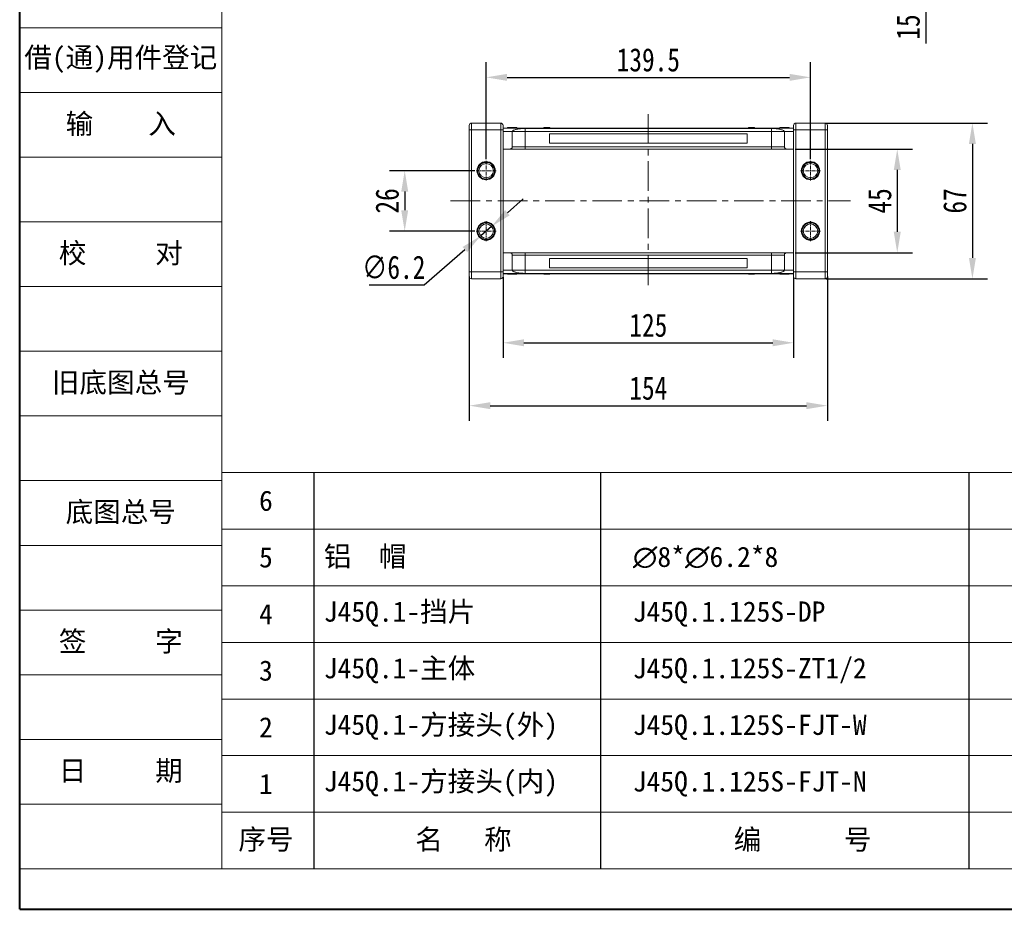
# Model space of a CAD drawing. Header units: millimetres. Extents: x 207 to 1682, y 260 to 1293.
# Tile 1 of 84: x 207 to 631, y 260 to 643. Entities that reach past the tile are written whole.
import ezdxf

# ---------------------------------------------------------------- set-up
doc = ezdxf.new("R2010")
doc.units = ezdxf.units.MM
doc.linetypes.add('CENTER', pattern=[0.6, 0.375, -0.075, 0.075, -0.075])
doc.linetypes.add('CENTERX2', pattern=[20.32, 12.7, -2.54, 2.54, -2.54])
doc.layers.add('标注线', color=7, linetype='Continuous', lineweight=15)
doc.styles.get("Standard").update_dxf_attribs({"font": '仿宋_GB2312.ttf', "width": 0.8})
doc.styles.add('样式 3.5', font='仿宋_GB2312.ttf')
doc.styles.add('样式 6', font='仿宋_GB2312.ttf')
doc.dimstyles.new('ISO-45.1', dxfattribs={"dimtxt": 10, "dimasz": 9, "dimexe": 6.5, "dimexo": 0.625, "dimgap": 2.5, "dimtad": 1, "dimtoh": 1, "dimdsep": 46, "dimtxsty": 'Standard', "dimcen": 2.5, "dimadec": 0, "dimazin": 0, "dimtfac": 1, "dimtmove": 0, "dimatfit": 3, "dimfxl": 0, "dimarcsym": 0})
doc.dimstyles.new('副本 ISO-45.1', dxfattribs={"dimtxt": 10, "dimasz": 9, "dimexe": 6.5, "dimexo": 0.625, "dimgap": 2.5, "dimtad": 1, "dimdsep": 46, "dimtxsty": 'Standard', "dimcen": 2.5, "dimadec": 0, "dimazin": 0, "dimtfac": 1, "dimtmove": 0, "dimatfit": 3, "dimfxl": 0, "dimarcsym": 0})

# ---------------------------------------------------------------- blocks, each defined once
blk = doc.blocks.new('*D2778')
at = {"color": 0, "lineweight": -2}
for p, q in [((408.01, 582.83), (408.01, 624.54)), ((547.51, 582.83), (547.51, 624.54)), ((417.01, 618.04), (538.51, 618.04))]:
    blk.add_line(p, q, dxfattribs=at)
at = {"color": 0, "lineweight": 9}
for points in [[(417.01, 619.54), (417.01, 616.54), (408.01, 618.04)], [(538.51, 619.54), (538.51, 616.54), (547.51, 618.04)]]:
    blk.add_solid(points, dxfattribs=at)
at = {"layer": 'Defpoints', "color": 0, "lineweight": 9}
for p in [(547.51, 618.04), (408.01, 582.21), (547.51, 582.21)]:
    blk.add_point(p, dxfattribs=at)
at = {"color": 0, "lineweight": 9, "insert": (477.76, 625.54), "char_height": 10, "attachment_point": 5}
blk.add_mtext('139.5', dxfattribs=at)
blk = doc.blocks.new('*D2779')
at = {"color": 0, "lineweight": -2}
for p, q in [((403.09, 577.92), (366.48, 577.92)), ((372.98, 568.92), (372.98, 560.92)), ((403.09, 551.92), (366.48, 551.92))]:
    blk.add_line(p, q, dxfattribs=at)
at = {"color": 0, "lineweight": 9}
for points in [[(371.48, 568.92), (374.48, 568.92), (372.98, 577.92)], [(371.48, 560.92), (374.48, 560.92), (372.98, 551.92)]]:
    blk.add_solid(points, dxfattribs=at)
at = {"layer": 'Defpoints', "color": 0, "lineweight": 9}
for p in [(403.72, 577.92), (372.98, 551.92), (403.72, 551.92)]:
    blk.add_point(p, dxfattribs=at)
at = {"color": 0, "lineweight": 9, "insert": (365.48, 564.92), "char_height": 10, "attachment_point": 5, "rotation": 90}
blk.add_mtext('26', dxfattribs=at)
blk = doc.blocks.new('*D2780')
at = {"color": 0, "lineweight": -2}
for p, q in [((540.88, 587.22), (591.32, 587.22)), ((584.82, 578.22), (584.82, 551.62)), ((540.88, 542.62), (591.32, 542.62))]:
    blk.add_line(p, q, dxfattribs=at)
at = {"color": 0, "lineweight": 9}
for points in [[(583.32, 578.22), (586.32, 578.22), (584.82, 587.22)], [(583.32, 551.62), (586.32, 551.62), (584.82, 542.62)]]:
    blk.add_solid(points, dxfattribs=at)
at = {"layer": 'Defpoints', "color": 0, "lineweight": 9}
for p in [(540.26, 587.22), (540.26, 542.62), (584.82, 542.62)]:
    blk.add_point(p, dxfattribs=at)
at = {"color": 0, "lineweight": 9, "insert": (577.32, 564.92), "char_height": 10, "attachment_point": 5, "rotation": 90}
blk.add_mtext('45', dxfattribs=at)
blk = doc.blocks.new('*D2781')
at = {"color": 0, "lineweight": -2}
for p, q in [((554.06, 598.42), (623.64, 598.42)), ((617.14, 589.42), (617.14, 540.42)), ((554.06, 531.42), (623.64, 531.42))]:
    blk.add_line(p, q, dxfattribs=at)
at = {"color": 0, "lineweight": 9}
for points in [[(615.64, 589.42), (618.64, 589.42), (617.14, 598.42)], [(615.64, 540.42), (618.64, 540.42), (617.14, 531.42)]]:
    blk.add_solid(points, dxfattribs=at)
at = {"layer": 'Defpoints', "color": 0, "lineweight": 9}
for p in [(553.44, 598.42), (553.44, 531.42), (617.14, 531.42)]:
    blk.add_point(p, dxfattribs=at)
at = {"color": 0, "lineweight": 9, "insert": (609.64, 564.92), "char_height": 10, "attachment_point": 5, "rotation": 90}
blk.add_mtext('67', dxfattribs=at)
blk = doc.blocks.new('*D2782')
at = {"color": 0, "lineweight": -2}
for p, q in [((415.26, 532.12), (415.26, 497.41)), ((540.26, 532.12), (540.26, 497.41)), ((424.26, 503.91), (531.26, 503.91))]:
    blk.add_line(p, q, dxfattribs=at)
at = {"color": 0, "lineweight": 9}
for points in [[(424.26, 505.41), (424.26, 502.41), (415.26, 503.91)], [(531.26, 505.41), (531.26, 502.41), (540.26, 503.91)]]:
    blk.add_solid(points, dxfattribs=at)
at = {"layer": 'Defpoints', "color": 0, "lineweight": 9}
for p in [(415.26, 532.74), (540.26, 532.74), (540.26, 503.91)]:
    blk.add_point(p, dxfattribs=at)
at = {"color": 0, "lineweight": 9, "insert": (477.76, 511.41), "char_height": 10, "attachment_point": 5}
blk.add_mtext('125', dxfattribs=at)
blk = doc.blocks.new('*D2783')
at = {"color": 0, "lineweight": -2}
for p, q in [((400.76, 532.4), (400.76, 470.36)), ((554.76, 532.4), (554.76, 470.36)), ((409.76, 476.86), (545.76, 476.86))]:
    blk.add_line(p, q, dxfattribs=at)
at = {"color": 0, "lineweight": 9}
for points in [[(409.76, 478.36), (409.76, 475.36), (400.76, 476.86)], [(545.76, 478.36), (545.76, 475.36), (554.76, 476.86)]]:
    blk.add_solid(points, dxfattribs=at)
at = {"layer": 'Defpoints', "color": 0, "lineweight": 9}
for p in [(400.76, 533.03), (554.76, 533.03), (554.76, 476.86)]:
    blk.add_point(p, dxfattribs=at)
at = {"color": 0, "lineweight": 9, "insert": (477.76, 484.36), "char_height": 10, "attachment_point": 5}
blk.add_mtext('154', dxfattribs=at)
blk = doc.blocks.new('*D2785')
at = {"color": 0, "lineweight": -2}
for p, q in [((597.05, 700.14), (597.05, 709.14)), ((552.42, 691.14), (603.55, 691.14)), ((597.05, 691.14), (597.05, 675.64)), ((554.38, 675.64), (603.55, 675.64)), ((597.05, 666.64), (597.05, 632.67))]:
    blk.add_line(p, q, dxfattribs=at)
at = {"color": 0, "lineweight": 9}
for points in [[(595.55, 700.14), (598.55, 700.14), (597.05, 691.14)], [(595.55, 666.64), (598.55, 666.64), (597.05, 675.64)]]:
    blk.add_solid(points, dxfattribs=at)
at = {"layer": 'Defpoints', "color": 0, "lineweight": 9}
for p in [(551.8, 691.14), (553.76, 675.64), (597.05, 675.64)]:
    blk.add_point(p, dxfattribs=at)
at = {"color": 0, "lineweight": 9, "insert": (589.55, 645.15), "char_height": 10, "attachment_point": 5, "rotation": 90}
blk.add_mtext('15.5', dxfattribs=at)
blk = doc.blocks.new('*D2798')
at = {"color": 0, "lineweight": -2}
for p, q in [((417.15, 559.84), (423.95, 565.74)), ((410.35, 553.95), (405.67, 549.89)), ((381.36, 528.81), (398.87, 543.99)), ((357.66, 528.81), (381.36, 528.81))]:
    blk.add_line(p, q, dxfattribs=at)
at = {"color": 0, "lineweight": 9}
for points in [[(416.17, 560.98), (418.13, 558.71), (410.35, 553.95)], [(397.88, 545.13), (399.85, 542.86), (405.67, 549.89)]]:
    blk.add_solid(points, dxfattribs=at)
at = {"layer": 'Defpoints', "color": 0, "lineweight": 9}
for p in [(410.35, 553.95), (405.67, 549.89)]:
    blk.add_point(p, dxfattribs=at)
at = {"color": 0, "lineweight": 9, "insert": (368.26, 536.31), "char_height": 10, "attachment_point": 5}
blk.add_mtext('∅6.2', dxfattribs=at)

msp = doc.modelspace()

# ---------------------------------------------------------------- linework, layer by layer
at = {"color": 7, "lineweight": 40}
for q in [(207.39, 1293.287), (1668.218, 260.273)]:
    msp.add_line((207.39, 260.273), q, dxfattribs=at)
at = {"color": 7, "lineweight": 13}
for q in [(294.344, 1275.896), (1024.758, 277.664)]:
    msp.add_line((294.344, 277.664), q, dxfattribs=at)
at = {"color": 7, "lineweight": 15}
for p, q in [((207.39, 639.392), (294.344, 639.392)), ((207.39, 611.567), (294.344, 611.567)), ((207.39, 583.742), (294.344, 583.742)), ((207.39, 555.916), (294.344, 555.916)), ((207.39, 528.091), (294.344, 528.091)), ((207.39, 500.266), (294.344, 500.266)), ((207.39, 472.441), (294.344, 472.441)), ((294.344, 448.093), (871.667, 448.093)), ((207.39, 444.615), (294.344, 444.615)), ((294.344, 423.746), (871.667, 423.746)), ((207.39, 416.79), (294.344, 416.79)), ((294.344, 399.399), (871.667, 399.399)), ((207.39, 388.965), (294.344, 388.965)), ((294.344, 375.052), (871.667, 375.052)), ((207.39, 361.139), (294.344, 361.139)), ((294.344, 350.705), (871.667, 350.705)), ((207.39, 333.314), (294.344, 333.314)), ((294.344, 326.358), (871.667, 326.358)), ((207.39, 305.489), (294.344, 305.489)), ((294.344, 302.011), (1024.758, 302.011)), ((207.39, 277.664), (294.344, 277.664))]:
    msp.add_line(p, q, dxfattribs=at)
at = {"color": 1, "linetype": 'CENTERX2', "lineweight": 13}
for p, q in [((477.758, 602.282), (477.758, 527.553)), ((392.718, 564.918), (564.699, 564.918))]:
    msp.add_line(p, q, dxfattribs=at)
at = {"color": 7, "linetype": 'Continuous', "lineweight": 15}
for p, q in [((401.758, 598.418), (401.758, 595.418)), ((414.258, 598.418), (401.758, 598.418)), ((414.258, 598.418), (414.258, 595.418)), ((541.258, 595.418), (541.258, 598.418)), ((553.758, 598.418), (541.258, 598.418)), ((553.758, 595.418), (553.758, 598.418)), ((401.758, 595.418), (400.758, 595.418)), ((400.758, 595.418), (400.758, 534.418)), ((401.758, 534.418), (401.758, 595.418)), ((401.758, 595.418), (414.258, 595.418)), ((415.258, 595.418), (414.258, 595.418)), ((414.258, 595.418), (414.258, 534.418)), ((477.758, 596.218), (415.258, 596.218)), ((415.258, 596.173), (477.758, 596.173)), ((415.258, 595.418), (415.258, 534.418)), ((419.258, 594.718), (415.258, 594.718)), ((417.207, 596.418), (417.207, 596.218)), ((417.613, 596.418), (417.613, 596.218)), ((419.231, 596.418), (419.231, 596.218)), ((419.258, 594.718), (424.758, 594.718)), ((419.258, 594.718), (419.258, 588.218)), ((420.847, 596.418), (420.847, 596.218)), ((421.258, 596.418), (421.258, 596.218)), ((477.758, 596.086), (424.758, 596.086)), ((424.758, 596.086), (424.758, 594.718)), ((424.758, 594.718), (424.758, 588.218)), ((424.758, 594.718), (477.758, 594.718)), ((432.775, 596.218), (432.775, 596.418)), ((432.775, 596.418), (433.002, 596.418)), ((433.002, 596.418), (433.002, 596.218)), ((433.015, 596.418), (433.002, 596.418)), ((433.015, 596.218), (433.015, 596.418)), ((433.015, 596.418), (433.12, 596.418)), ((433.12, 596.218), (433.12, 596.418)), ((433.12, 596.418), (433.601, 596.418)), ((433.601, 596.418), (433.601, 596.218)), ((433.81, 596.418), (433.601, 596.418)), ((433.81, 596.218), (433.81, 596.418)), ((433.81, 596.418), (435.189, 596.418)), ((435.189, 596.418), (435.189, 596.218)), ((435.328, 596.418), (435.189, 596.418)), ((477.758, 593.718), (435.258, 593.718)), ((435.258, 593.718), (435.258, 589.718)), ((435.328, 596.218), (435.328, 596.418)), ((540.258, 596.218), (477.758, 596.218)), ((477.758, 596.173), (540.258, 596.173)), ((530.758, 596.086), (477.758, 596.086)), ((477.758, 594.718), (530.758, 594.718)), ((520.258, 593.718), (477.758, 593.718)), ((520.258, 589.718), (520.258, 593.718)), ((520.802, 596.418), (520.802, 596.218)), ((520.806, 596.418), (520.802, 596.418)), ((520.806, 596.218), (520.806, 596.418)), ((520.806, 596.418), (521.287, 596.418)), ((521.287, 596.218), (521.287, 596.418)), ((521.547, 596.418), (521.287, 596.418)), ((521.547, 596.418), (521.547, 596.218)), ((521.618, 596.418), (521.547, 596.418)), ((521.618, 596.218), (521.618, 596.418)), ((521.618, 596.418), (522.063, 596.418)), ((522.063, 596.218), (522.063, 596.418)), ((522.063, 596.418), (522.781, 596.418)), ((522.781, 596.218), (522.781, 596.418)), ((522.781, 596.418), (523.131, 596.418)), ((523.131, 596.418), (523.131, 596.218)), ((523.237, 596.418), (523.131, 596.418)), ((523.237, 596.218), (523.237, 596.418)), ((523.237, 596.418), (523.355, 596.418)), ((523.355, 596.218), (523.355, 596.418)), ((530.758, 594.718), (530.758, 596.086)), ((530.758, 594.718), (536.258, 594.718)), ((530.758, 588.218), (530.758, 594.718)), ((534.258, 596.418), (534.258, 596.218)), ((536.258, 594.718), (540.258, 594.718)), ((536.258, 588.218), (536.258, 594.718)), ((536.312, 596.218), (536.312, 596.418)), ((538.309, 596.418), (538.309, 596.218)), ((540.258, 595.418), (541.258, 595.418)), ((540.258, 534.418), (540.258, 595.418)), ((541.258, 595.418), (553.758, 595.418)), ((541.258, 534.418), (541.258, 595.418)), ((553.758, 595.418), (554.758, 595.418)), ((553.758, 595.418), (553.758, 534.418)), ((554.758, 534.418), (554.758, 595.418)), ((435.258, 589.718), (477.758, 589.718)), ((477.758, 589.718), (520.258, 589.718)), ((415.258, 587.218), (418.258, 587.218)), ((424.758, 588.218), (419.258, 588.218)), ((424.758, 588.218), (424.758, 587.218)), ((477.758, 588.218), (424.758, 588.218)), ((424.758, 587.218), (477.758, 587.218)), ((530.758, 588.218), (477.758, 588.218)), ((477.758, 587.218), (530.758, 587.218)), ((536.258, 588.218), (530.758, 588.218)), ((530.758, 588.218), (530.758, 587.218)), ((537.258, 587.218), (540.258, 587.218)), ((418.258, 542.618), (415.258, 542.618)), ((424.758, 542.618), (424.758, 541.618)), ((477.758, 542.618), (424.758, 542.618)), ((530.758, 542.618), (477.758, 542.618)), ((530.758, 541.618), (530.758, 542.618)), ((537.258, 542.618), (540.258, 542.618)), ((419.258, 541.618), (419.258, 535.118)), ((419.258, 541.618), (424.758, 541.618)), ((424.758, 541.618), (424.758, 535.118)), ((424.758, 541.618), (477.758, 541.618)), ((477.758, 540.118), (435.258, 540.118)), ((435.258, 540.118), (435.258, 536.118)), ((477.758, 541.618), (530.758, 541.618)), ((520.258, 540.118), (477.758, 540.118)), ((520.258, 536.118), (520.258, 540.118)), ((530.758, 541.618), (536.258, 541.618)), ((530.758, 535.118), (530.758, 541.618)), ((536.258, 535.118), (536.258, 541.618)), ((401.758, 534.418), (400.758, 534.418)), ((401.758, 534.418), (401.758, 531.418)), ((414.258, 534.418), (401.758, 534.418)), ((414.258, 534.418), (414.258, 531.418)), ((415.258, 534.418), (414.258, 534.418)), ((415.258, 535.118), (419.258, 535.118)), ((477.758, 533.662), (415.258, 533.662)), ((415.258, 533.618), (477.758, 533.618)), ((417.207, 533.418), (417.207, 533.618)), ((419.204, 533.618), (419.204, 533.418)), ((424.758, 535.118), (419.258, 535.118)), ((421.258, 533.418), (421.258, 533.618)), ((424.758, 535.118), (424.758, 533.749)), ((477.758, 535.118), (424.758, 535.118)), ((424.758, 533.749), (477.758, 533.749)), ((432.775, 533.618), (432.775, 533.418)), ((432.893, 533.618), (432.893, 533.418)), ((432.999, 533.418), (432.999, 533.618)), ((433.35, 533.618), (433.35, 533.418)), ((434.068, 533.618), (434.068, 533.418)), ((434.513, 533.618), (434.513, 533.418)), ((434.583, 533.418), (434.583, 533.618)), ((434.843, 533.618), (434.843, 533.418)), ((435.258, 536.118), (477.758, 536.118)), ((435.325, 533.618), (435.325, 533.418)), ((435.328, 533.418), (435.328, 533.618)), ((477.758, 536.118), (520.258, 536.118)), ((530.758, 535.118), (477.758, 535.118)), ((477.758, 533.749), (530.758, 533.749)), ((540.258, 533.662), (477.758, 533.662)), ((477.758, 533.618), (540.258, 533.618)), ((520.802, 533.618), (520.802, 533.418)), ((520.942, 533.418), (520.942, 533.618)), ((522.321, 533.618), (522.321, 533.418)), ((522.53, 533.418), (522.53, 533.618)), ((523.011, 533.618), (523.011, 533.418)), ((523.116, 533.618), (523.116, 533.418)), ((523.128, 533.418), (523.128, 533.618)), ((523.355, 533.618), (523.355, 533.418)), ((530.758, 535.118), (530.758, 533.749)), ((536.258, 535.118), (530.758, 535.118)), ((534.258, 533.418), (534.258, 533.618)), ((534.669, 533.418), (534.669, 533.618)), ((540.258, 535.118), (536.258, 535.118)), ((536.285, 533.418), (536.285, 533.618)), ((537.903, 533.418), (537.903, 533.618)), ((538.309, 533.418), (538.309, 533.618)), ((540.258, 534.418), (541.258, 534.418)), ((541.258, 531.418), (541.258, 534.418)), ((553.758, 534.418), (541.258, 534.418)), ((553.758, 531.418), (553.758, 534.418)), ((553.758, 534.418), (554.758, 534.418)), ((401.758, 531.418), (414.258, 531.418)), ((432.893, 533.418), (432.775, 533.418)), ((432.893, 533.418), (432.999, 533.418)), ((433.35, 533.418), (432.999, 533.418)), ((434.068, 533.418), (433.35, 533.418)), ((434.513, 533.418), (434.068, 533.418)), ((434.513, 533.418), (434.583, 533.418)), ((434.583, 533.418), (434.843, 533.418)), ((435.325, 533.418), (434.843, 533.418)), ((435.325, 533.418), (435.328, 533.418)), ((520.802, 533.418), (520.942, 533.418)), ((522.321, 533.418), (520.942, 533.418)), ((522.321, 533.418), (522.53, 533.418)), ((523.011, 533.418), (522.53, 533.418)), ((523.116, 533.418), (523.011, 533.418)), ((523.116, 533.418), (523.128, 533.418)), ((523.355, 533.418), (523.128, 533.418)), ((541.258, 531.418), (553.758, 531.418))]:
    msp.add_line(p, q, dxfattribs=at)
at = {"color": 1, "linetype": 'CENTER', "lineweight": 9, "ltscale": 3.9624}
for p, q in [((408.008, 573.628), (408.008, 582.208)), ((547.508, 573.628), (547.508, 582.208)), ((403.718, 577.918), (412.298, 577.918)), ((543.218, 577.918), (551.798, 577.918)), ((408.008, 547.628), (408.008, 556.208)), ((547.508, 547.628), (547.508, 556.208)), ((403.718, 551.918), (412.298, 551.918)), ((543.218, 551.918), (551.798, 551.918))]:
    msp.add_line(p, q, dxfattribs=at)
at = {"color": 7}
for p, q in [((333.944, 448.093), (333.944, 277.664)), ((457.183, 448.093), (457.183, 277.664)), ((615.714, 277.664), (615.714, 448.093))]:
    msp.add_line(p, q, dxfattribs=at)
at = {"color": 7, "linetype": 'Continuous', "lineweight": 15}
for centre, radius in [((408.008, 577.918), 3.9), ((408.008, 577.918), 3.1), ((547.508, 577.918), 3.9), ((547.508, 577.918), 3.1), ((408.008, 551.918), 3.9), ((408.008, 551.918), 3.1), ((547.508, 551.918), 3.9), ((547.508, 551.918), 3.1)]:
    msp.add_circle(centre, radius, dxfattribs=at)
for centre, start, end in [((401.758, 597.418), 90, 180), ((414.258, 597.418), 0, 90), ((541.258, 597.418), 90, 180), ((553.758, 597.418), 0, 90), ((401.758, 532.418), 180, 270), ((414.258, 532.418), 270, 0), ((541.258, 532.418), 180, 270), ((553.758, 532.418), 270, 0)]:
    msp.add_arc(centre, 1, start, end, dxfattribs=at)
for points, knots in [([(400.758, 597.418), (400.758, 597.391), (400.758, 597.349), (400.758, 597.1), (400.758, 596.842), (400.758, 596.524), (400.758, 596.057), (400.758, 595.669), (400.758, 595.418)], [0, 0, 0, 0, 0.23944295, 0.36980709, 0.50000008, 0.63036414, 0.76055705, 1, 1, 1, 1]), ([(415.258, 597.418), (415.258, 597.391), (415.258, 597.349), (415.258, 597.1), (415.258, 596.842), (415.258, 596.524), (415.258, 596.058), (415.258, 595.669), (415.258, 595.418)], [0, 0, 0, 0, 0.2394429, 0.3696359, 0.4999999, 0.6301929, 0.7605571, 1, 1, 1, 1]), ([(540.258, 595.418), (540.258, 595.669), (540.258, 596.057), (540.258, 596.524), (540.258, 596.842), (540.258, 597.1), (540.258, 597.349), (540.258, 597.391), (540.258, 597.418)], [0, 0, 0, 0, 0.2394429, 0.3696359, 0.4999999, 0.6301929, 0.7605571, 1, 1, 1, 1]), ([(554.758, 595.418), (554.758, 595.669), (554.758, 596.058), (554.758, 596.524), (554.758, 596.842), (554.758, 597.1), (554.758, 597.349), (554.758, 597.391), (554.758, 597.418)], [0, 0, 0, 0, 0.2394429, 0.3698071, 0.5000001, 0.6303641, 0.7605571, 1, 1, 1, 1]), ([(417.613, 596.418), (417.563, 596.418), (417.461, 596.418), (417.345, 596.418), (417.262, 596.418), (417.224, 596.418), (417.209, 596.418), (417.208, 596.418), (417.207, 596.418)], [0, 0, 0, 0, 0.1937693, 0.3935642, 0.587886, 0.7891312, 0.8942826, 1, 1, 1, 1]), ([(419.231, 596.418), (419.097, 596.418), (418.794, 596.418), (418.274, 596.418), (417.852, 596.418), (417.643, 596.418), (417.613, 596.418)], [0, 0, 0, 0, 0.2366286, 0.5373614, 0.9329864, 1, 1, 1, 1]), ([(420.847, 596.418), (420.793, 596.418), (420.683, 596.418), (420.451, 596.418), (420.156, 596.418), (419.825, 596.418), (419.515, 596.418), (419.326, 596.418), (419.231, 596.418)], [0, 0, 0, 0, 0.118432, 0.2393289, 0.4494336, 0.6641784, 0.8318201, 1, 1, 1, 1]), ([(424.758, 596.086), (424.367, 596.077), (423.67, 596.061), (422.751, 595.973), (421.966, 595.87), (421.254, 595.74), (420.59, 595.581), (420.02, 595.392), (419.584, 595.177), (419.31, 594.95), (419.275, 594.795), (419.258, 594.718)], [0, 0, 0, 0, 0.1253767, 0.2231439, 0.3210442, 0.4226148, 0.5242047, 0.6437825, 0.7633681, 0.8816833, 1, 1, 1, 1]), ([(421.258, 596.418), (421.256, 596.418), (421.251, 596.418), (421.207, 596.418), (421.13, 596.418), (421.031, 596.418), (420.933, 596.418), (420.876, 596.418), (420.847, 596.418)], [0, 0, 0, 0, 0.1926273, 0.3886837, 0.5820134, 0.7832006, 0.8910383, 1, 1, 1, 1]), ([(536.258, 594.718), (536.239, 594.799), (536.2, 594.962), (535.897, 595.2), (535.419, 595.423), (534.768, 595.626), (533.962, 595.802), (533.135, 595.93), (532.347, 596.014), (531.596, 596.072), (531.052, 596.081), (530.758, 596.086)], [0, 0, 0, 0, 0.1245955, 0.2491892, 0.3738223, 0.4984451, 0.6220504, 0.7455895, 0.8257011, 0.9057067, 1, 1, 1, 1]), ([(536.312, 596.418), (536.179, 596.418), (535.777, 596.418), (535.221, 596.418), (534.713, 596.418), (534.41, 596.418), (534.272, 596.418), (534.262, 596.418), (534.258, 596.418)], [0, 0, 0, 0, 0.1423372, 0.4291269, 0.5899433, 0.7512055, 0.9098946, 1, 1, 1, 1]), ([(538.309, 596.418), (538.299, 596.418), (538.278, 596.418), (538.075, 596.418), (537.77, 596.418), (537.235, 596.418), (536.726, 596.418), (536.371, 596.418), (536.312, 596.418)], [0, 0, 0, 0, 0.148288, 0.2977445, 0.4437132, 0.6077915, 0.9347078, 1, 1, 1, 1]), ([(419.258, 588.218), (419.247, 588.105), (419.225, 587.88), (419.052, 587.581), (418.799, 587.355), (418.518, 587.235), (418.332, 587.223), (418.258, 587.218)], [0, 0, 0, 0, 0.2146939, 0.4293877, 0.6440816, 0.8587754, 1, 1, 1, 1]), ([(418.258, 587.218), (418.279, 587.218), (418.323, 587.218), (418.684, 587.218), (419.284, 587.218), (420.129, 587.218), (420.998, 587.218), (421.763, 587.218), (422.544, 587.218), (423.545, 587.218), (424.362, 587.218), (424.758, 587.218)], [0, 0, 0, 0, 0.11649679, 0.2399717, 0.36857994, 0.49991744, 0.63125493, 0.69561579, 0.7600283, 0.88350321, 1, 1, 1, 1]), ([(530.758, 587.218), (531.154, 587.218), (531.971, 587.218), (533.183, 587.218), (534.347, 587.218), (535.387, 587.218), (536.093, 587.218), (536.54, 587.218), (536.894, 587.218), (537.194, 587.218), (537.237, 587.218), (537.258, 587.218)], [0, 0, 0, 0, 0.1164968, 0.2399717, 0.3685799, 0.4999174, 0.6312549, 0.6956158, 0.7600283, 0.8835032, 1, 1, 1, 1]), ([(537.258, 587.218), (537.146, 587.229), (536.921, 587.251), (536.621, 587.423), (536.395, 587.677), (536.275, 587.958), (536.263, 588.144), (536.258, 588.218)], [0, 0, 0, 0, 0.21469386, 0.42938772, 0.64408158, 0.85877544, 1, 1, 1, 1]), ([(404.408, 577.918), (404.42, 578.144), (404.444, 578.596), (404.648, 579.268), (404.976, 579.909), (405.445, 580.48), (405.921, 580.871), (406.345, 581.118), (406.774, 581.313), (407.329, 581.476), (408.008, 581.539), (408.687, 581.476), (409.359, 581.279), (409.999, 580.949), (410.571, 580.481), (410.961, 580.004), (411.208, 579.581), (411.403, 579.152), (411.572, 578.596), (411.596, 578.144), (411.608, 577.918)], [0, 0, 0, 0, 0.05998, 0.1199831, 0.1849463, 0.249957, 0.3149202, 0.3472901, 0.3800161, 0.4399843, 0.4999996, 0.5599679, 0.6199831, 0.6849463, 0.749957, 0.8149202, 0.8472901, 0.8800161, 0.9399965, 1, 1, 1, 1]), ([(543.908, 577.918), (543.92, 578.144), (543.944, 578.596), (544.148, 579.268), (544.476, 579.909), (544.945, 580.48), (545.421, 580.871), (545.845, 581.118), (546.274, 581.313), (546.829, 581.476), (547.508, 581.539), (548.187, 581.476), (548.859, 581.279), (549.499, 580.949), (550.071, 580.481), (550.461, 580.004), (550.708, 579.581), (550.903, 579.152), (551.072, 578.596), (551.096, 578.144), (551.108, 577.918)], [0, 0, 0, 0, 0.05998, 0.1199831, 0.1849463, 0.249957, 0.3149202, 0.3472901, 0.3800161, 0.4399843, 0.4999996, 0.5599679, 0.6199831, 0.6849463, 0.749957, 0.8149202, 0.8472901, 0.8800161, 0.9399965, 1, 1, 1, 1]), ([(411.608, 577.918), (411.596, 577.692), (411.572, 577.239), (411.368, 576.567), (411.04, 575.927), (410.571, 575.355), (410.095, 574.965), (409.671, 574.717), (409.242, 574.522), (408.687, 574.359), (408.008, 574.297), (407.329, 574.359), (406.657, 574.556), (406.017, 574.886), (405.445, 575.355), (405.055, 575.831), (404.808, 576.254), (404.613, 576.684), (404.444, 577.239), (404.42, 577.691), (404.408, 577.918)], [0, 0, 0, 0, 0.05998, 0.1199831, 0.1849463, 0.249957, 0.3149202, 0.3472901, 0.3800161, 0.4399843, 0.4999996, 0.5599679, 0.6199831, 0.6849463, 0.749957, 0.8149202, 0.8472901, 0.8800161, 0.9399965, 1, 1, 1, 1]), ([(551.108, 577.918), (551.096, 577.692), (551.072, 577.239), (550.868, 576.567), (550.54, 575.927), (550.071, 575.355), (549.595, 574.965), (549.171, 574.717), (548.742, 574.522), (548.187, 574.359), (547.508, 574.297), (546.829, 574.359), (546.157, 574.556), (545.517, 574.886), (544.945, 575.355), (544.555, 575.831), (544.308, 576.254), (544.113, 576.684), (543.944, 577.239), (543.92, 577.691), (543.908, 577.918)], [0, 0, 0, 0, 0.05998, 0.1199831, 0.1849463, 0.249957, 0.3149202, 0.3472901, 0.3800161, 0.4399843, 0.4999996, 0.5599679, 0.6199831, 0.6849463, 0.749957, 0.8149202, 0.8472901, 0.8800161, 0.9399965, 1, 1, 1, 1]), ([(404.408, 551.918), (404.42, 552.144), (404.444, 552.596), (404.648, 553.268), (404.976, 553.909), (405.445, 554.48), (405.921, 554.871), (406.345, 555.118), (406.774, 555.313), (407.329, 555.476), (408.008, 555.539), (408.687, 555.476), (409.359, 555.279), (409.999, 554.949), (410.571, 554.481), (410.961, 554.004), (411.208, 553.581), (411.403, 553.152), (411.572, 552.596), (411.596, 552.144), (411.608, 551.918)], [0, 0, 0, 0, 0.05998, 0.1199831, 0.1849463, 0.249957, 0.3149202, 0.3472901, 0.3800161, 0.4399843, 0.4999996, 0.5599679, 0.6199831, 0.6849463, 0.749957, 0.8149202, 0.8472901, 0.8800161, 0.9399965, 1, 1, 1, 1]), ([(543.908, 551.918), (543.92, 552.144), (543.944, 552.596), (544.148, 553.268), (544.476, 553.909), (544.945, 554.48), (545.421, 554.871), (545.845, 555.118), (546.274, 555.313), (546.829, 555.476), (547.508, 555.539), (548.187, 555.476), (548.859, 555.279), (549.499, 554.949), (550.071, 554.481), (550.461, 554.004), (550.708, 553.581), (550.903, 553.152), (551.072, 552.596), (551.096, 552.144), (551.108, 551.918)], [0, 0, 0, 0, 0.05998, 0.1199831, 0.1849463, 0.249957, 0.3149202, 0.3472901, 0.3800161, 0.4399843, 0.4999996, 0.5599679, 0.6199831, 0.6849463, 0.749957, 0.8149202, 0.8472901, 0.8800161, 0.9399965, 1, 1, 1, 1]), ([(411.608, 551.918), (411.596, 551.692), (411.572, 551.239), (411.368, 550.567), (411.04, 549.927), (410.571, 549.355), (410.095, 548.965), (409.671, 548.717), (409.242, 548.522), (408.687, 548.359), (408.008, 548.297), (407.329, 548.359), (406.657, 548.556), (406.017, 548.886), (405.445, 549.355), (405.055, 549.831), (404.808, 550.254), (404.613, 550.684), (404.444, 551.239), (404.42, 551.691), (404.408, 551.918)], [0, 0, 0, 0, 0.05998, 0.1199831, 0.1849463, 0.249957, 0.3149202, 0.3472901, 0.3800161, 0.4399843, 0.4999996, 0.5599679, 0.6199831, 0.6849463, 0.749957, 0.8149202, 0.8472901, 0.8800161, 0.9399965, 1, 1, 1, 1]), ([(551.108, 551.918), (551.096, 551.692), (551.072, 551.239), (550.868, 550.567), (550.54, 549.927), (550.071, 549.355), (549.595, 548.965), (549.171, 548.717), (548.742, 548.522), (548.187, 548.359), (547.508, 548.297), (546.829, 548.359), (546.157, 548.556), (545.517, 548.886), (544.945, 549.355), (544.555, 549.831), (544.308, 550.254), (544.113, 550.684), (543.944, 551.239), (543.92, 551.691), (543.908, 551.918)], [0, 0, 0, 0, 0.05998, 0.1199831, 0.1849463, 0.249957, 0.3149202, 0.3472901, 0.3800161, 0.4399843, 0.4999996, 0.5599679, 0.6199831, 0.6849463, 0.749957, 0.8149202, 0.8472901, 0.8800161, 0.9399965, 1, 1, 1, 1]), ([(418.258, 542.618), (418.37, 542.607), (418.595, 542.585), (418.895, 542.412), (419.121, 542.158), (419.241, 541.877), (419.253, 541.691), (419.258, 541.618)], [0, 0, 0, 0, 0.21469386, 0.42938772, 0.64408158, 0.85877544, 1, 1, 1, 1]), ([(424.758, 542.618), (424.362, 542.618), (423.545, 542.618), (422.333, 542.618), (421.169, 542.618), (420.129, 542.618), (419.423, 542.618), (418.976, 542.618), (418.622, 542.618), (418.322, 542.618), (418.279, 542.618), (418.258, 542.618)], [0, 0, 0, 0, 0.1164968, 0.2399717, 0.3685799, 0.4999174, 0.6312549, 0.6956158, 0.7600283, 0.8835032, 1, 1, 1, 1]), ([(537.258, 542.618), (537.237, 542.618), (537.193, 542.618), (536.832, 542.618), (536.232, 542.618), (535.387, 542.618), (534.518, 542.618), (533.753, 542.618), (532.972, 542.618), (531.971, 542.618), (531.154, 542.618), (530.758, 542.618)], [0, 0, 0, 0, 0.1164968, 0.2399717, 0.3685799, 0.4999174, 0.6312549, 0.6956158, 0.7600283, 0.8835032, 1, 1, 1, 1]), ([(536.258, 541.618), (536.269, 541.73), (536.291, 541.955), (536.464, 542.255), (536.717, 542.481), (536.998, 542.601), (537.184, 542.613), (537.258, 542.618)], [0, 0, 0, 0, 0.21469386, 0.42938772, 0.64408158, 0.85877544, 1, 1, 1, 1]), ([(400.758, 534.418), (400.758, 534.166), (400.758, 533.778), (400.758, 533.312), (400.758, 532.993), (400.758, 532.735), (400.758, 532.486), (400.758, 532.445), (400.758, 532.418)], [0, 0, 0, 0, 0.2394429, 0.3698071, 0.5000001, 0.6303641, 0.7605571, 1, 1, 1, 1]), ([(415.258, 534.418), (415.258, 534.166), (415.258, 533.778), (415.258, 533.312), (415.258, 532.994), (415.258, 532.735), (415.258, 532.486), (415.258, 532.445), (415.258, 532.418)], [0, 0, 0, 0, 0.2394429, 0.3696359, 0.4999999, 0.6301929, 0.7605571, 1, 1, 1, 1]), ([(419.258, 535.118), (419.277, 535.036), (419.316, 534.873), (419.619, 534.636), (420.097, 534.412), (420.748, 534.209), (421.554, 534.033), (422.381, 533.906), (423.169, 533.821), (423.92, 533.764), (424.464, 533.754), (424.758, 533.749)], [0, 0, 0, 0, 0.1245955, 0.2491892, 0.3738223, 0.4984451, 0.6220504, 0.7455895, 0.8257011, 0.9057067, 1, 1, 1, 1]), ([(530.758, 533.749), (531.149, 533.758), (531.846, 533.774), (532.765, 533.862), (533.55, 533.966), (534.262, 534.095), (534.926, 534.254), (535.496, 534.443), (535.932, 534.659), (536.206, 534.886), (536.241, 535.04), (536.258, 535.118)], [0, 0, 0, 0, 0.1253767, 0.2231439, 0.3210442, 0.4226148, 0.5242047, 0.6437825, 0.7633681, 0.8816833, 1, 1, 1, 1]), ([(540.258, 532.418), (540.258, 532.445), (540.258, 532.486), (540.258, 532.735), (540.258, 532.993), (540.258, 533.312), (540.258, 533.778), (540.258, 534.166), (540.258, 534.418)], [0, 0, 0, 0, 0.2394429, 0.3696359, 0.4999999, 0.6301929, 0.7605571, 1, 1, 1, 1]), ([(554.758, 532.418), (554.758, 532.445), (554.758, 532.486), (554.758, 532.735), (554.758, 532.994), (554.758, 533.312), (554.758, 533.778), (554.758, 534.166), (554.758, 534.418)], [0, 0, 0, 0, 0.23944295, 0.36980709, 0.50000008, 0.63036414, 0.76055705, 1, 1, 1, 1]), ([(417.207, 533.418), (417.217, 533.418), (417.239, 533.418), (417.44, 533.418), (417.745, 533.418), (418.281, 533.418), (418.791, 533.418), (419.146, 533.418), (419.204, 533.418)], [0, 0, 0, 0, 0.1482689, 0.2976473, 0.4424214, 0.6078512, 0.9356585, 1, 1, 1, 1]), ([(419.204, 533.418), (419.337, 533.418), (419.739, 533.418), (420.295, 533.418), (420.803, 533.418), (421.106, 533.418), (421.244, 533.418), (421.254, 533.418), (421.258, 533.418)], [0, 0, 0, 0, 0.1423372, 0.4291269, 0.5899433, 0.7512055, 0.9098946, 1, 1, 1, 1]), ([(534.258, 533.418), (534.26, 533.418), (534.265, 533.418), (534.309, 533.418), (534.386, 533.418), (534.485, 533.418), (534.583, 533.418), (534.64, 533.418), (534.669, 533.418)], [0, 0, 0, 0, 0.1926347, 0.388697, 0.5820148, 0.7830443, 0.8909593, 1, 1, 1, 1]), ([(534.669, 533.418), (534.723, 533.418), (534.833, 533.418), (535.07, 533.418), (535.377, 533.418), (535.715, 533.418), (536.019, 533.418), (536.196, 533.418), (536.285, 533.418)], [0, 0, 0, 0, 0.1184406, 0.2393457, 0.4595932, 0.6849248, 0.8422399, 1, 1, 1, 1]), ([(536.285, 533.418), (536.419, 533.418), (536.722, 533.418), (537.251, 533.418), (537.674, 533.418), (537.881, 533.418), (537.903, 533.418)], [0, 0, 0, 0, 0.23673076, 0.53755546, 0.94966792, 1, 1, 1, 1]), ([(537.903, 533.418), (537.953, 533.418), (538.055, 533.418), (538.171, 533.418), (538.254, 533.418), (538.292, 533.418), (538.307, 533.418), (538.308, 533.418), (538.309, 533.418)], [0, 0, 0, 0, 0.1937762, 0.3936, 0.5878635, 0.7889077, 0.894169, 1, 1, 1, 1])]:
    msp.add_open_spline(points, degree=3, knots=knots, dxfattribs=at)

# ---------------------------------------------------------------- texts
at = {"color": 7, "linetype": 'CENTER', "lineweight": 18, "char_height": 8.6954, "width": 86.95403, "attachment_point": 5, "style": '样式 3.5'}
for s, insert in [('{\\fSimSun|b0|i0|c134|p2;借}({\\fSimSun|b0|i0|c134|p2;通}){\\fSimSun|b0|i0|c134|p2;用件登记}', (250.867, 625.48)), ('\\f宋体|b0|i0|c134|p2;校     对', (250.867, 542.004)), ('\\f宋体|b0|i0|c134|p2;旧底图总号', (250.867, 486.353)), ('\\f宋体|b0|i0|c134|p2;底图总号', (250.867, 430.703)), ('\\f宋体|b0|i0|c134|p2;签     字', (250.867, 375.052)), ('\\f宋体|b0|i0|c134|p2;日     期', (250.867, 319.401))]:
    msp.add_mtext(s, dxfattribs=dict(at, insert=insert))
at = {"color": 7, "lineweight": 18, "insert": (250.867, 597.654), "char_height": 8.6954, "width": 86.95403, "attachment_point": 5, "style": '样式 3.5'}
msp.add_mtext('{\\fSimSun|b0|i0|c134|p2;输    入}', dxfattribs=at)
at = {"layer": '标注线', "color": 7, "lineweight": 18, "char_height": 6.26069, "style": '样式 6'}
for s, insert, width, attachment_point in [('{\\H1.389x;6}', (313.29, 435.92), 41.73793, 5), ('{\\H1.389x;5}', (313.29, 411.573), 41.73793, 5), ('{\\H1.389x;铝  帽}', (338.198, 411.573), 156.50043, 4), ('{\\fISOCPEUR|b0|i0|c0|p34;\\H1.389x;∅\\fFangSong_GB2312|b0|i0|c134|p49;8*\\fISOCPEUR|b0|i0|c0|p34;∅\\fFangSong_GB2312|b0|i0|c134|p49;6.2*8}', (471.089, 411.573), 120.34268, 4), ('{\\H1.389x;4}', (313.29, 387.226), 41.73793, 5), ('{\\H1.389x;J45Q.1-挡片}', (338.198, 387.226), 156.50043, 4), ('{\\H1.389x;J45Q.1.125S-DP}', (471.089, 387.226), 120.34268, 4), ('{\\H1.389x;J45Q.1-主体}', (338.198, 362.878), 120.44766, 4), ('{\\H1.389x;3}', (313.29, 362.878), 41.73793, 5), ('{\\H1.389x;J45Q.1.125S-ZT1/2}', (471.089, 362.878), 120.34268, 4), ('{\\H1.389x;2}', (313.29, 338.531), 41.73793, 5), ('{\\H1.389x;J45Q.1-方接头(外)}', (338.198, 338.531), 156.50043, 4), ('{\\H1.389x;J45Q.1.125S-FJT-W}', (471.089, 338.531), 120.34268, 4), ('{\\H1.389x;1}', (313.29, 314.184), 41.73793, 5), ('{\\H1.389x;J45Q.1-方接头(内)}', (338.198, 314.184), 148.44796, 4), ('{\\H1.389x;J45Q.1.125S-FJT-N}', (471.089, 314.184), 120.34268, 4), ('{\\H1.389x;序号}', (313.29, 289.837), 41.73793, 5), ('{\\H1.389x;名   称}', (398.247, 289.837), 83.26718, 5), ('{\\H1.389x;编      号}', (544.12, 289.837), 120.34268, 5)]:
    msp.add_mtext(s, dxfattribs=dict(at, insert=insert, width=width, attachment_point=attachment_point))

# ---------------------------------------------------------------- dimensions: what is measured, and where the dimension line sits
at = {"color": 5, "lineweight": 9}
for base, p1, p2, picture, middle in [((597.046, 675.644), (551.798, 691.144), (553.758, 675.644), '*D2785', (589.546, 645.154)), ((617.136, 531.418), (553.439, 598.418), (553.439, 531.418), '*D2781', (609.636, 564.918)), ((372.984, 551.918), (403.718, 577.918), (403.718, 551.918), '*D2779', (365.484, 564.918))]:
    dim = msp.add_linear_dim(base=base, p1=p1, p2=p2, angle=90, dimstyle='副本 ISO-45.1', dxfattribs=at)
    dim.commit()
    dim.dimension.update_dxf_attribs({"geometry": picture, "text_midpoint": middle})
for base, p1, p2, picture, middle in [((547.508, 618.035), (408.008, 582.208), (547.508, 582.208), '*D2778', (477.758, 625.535)), ((554.758, 476.855), (400.758, 533.029), (554.758, 533.029), '*D2783', (477.758, 484.355)), ((540.258, 503.91), (415.258, 532.744), (540.258, 532.744), '*D2782', (477.758, 511.41))]:
    dim = msp.add_linear_dim(base=base, p1=p1, p2=p2, dimstyle='副本 ISO-45.1', dxfattribs=at)
    dim.commit()
    dim.dimension.update_dxf_attribs({"geometry": picture, "text_midpoint": middle})
dim = msp.add_linear_dim(base=(584.815, 542.618), p1=(540.258, 587.218), p2=(540.258, 542.618), angle=90, text='45', dimstyle='副本 ISO-45.1', dxfattribs=at)
dim.commit()
dim.dimension.update_dxf_attribs({"geometry": '*D2780', "text_midpoint": (577.315, 564.918)})
dim = msp.add_diameter_dim_2p(p1=(410.35, 553.948), p2=(405.666, 549.887), dimstyle='ISO-45.1', dxfattribs=at)
dim.commit()
dim.dimension.update_dxf_attribs({"geometry": '*D2798', "text_midpoint": (368.257, 528.814), "dimtype": 163})

doc.saveas('drawing.dxf')
